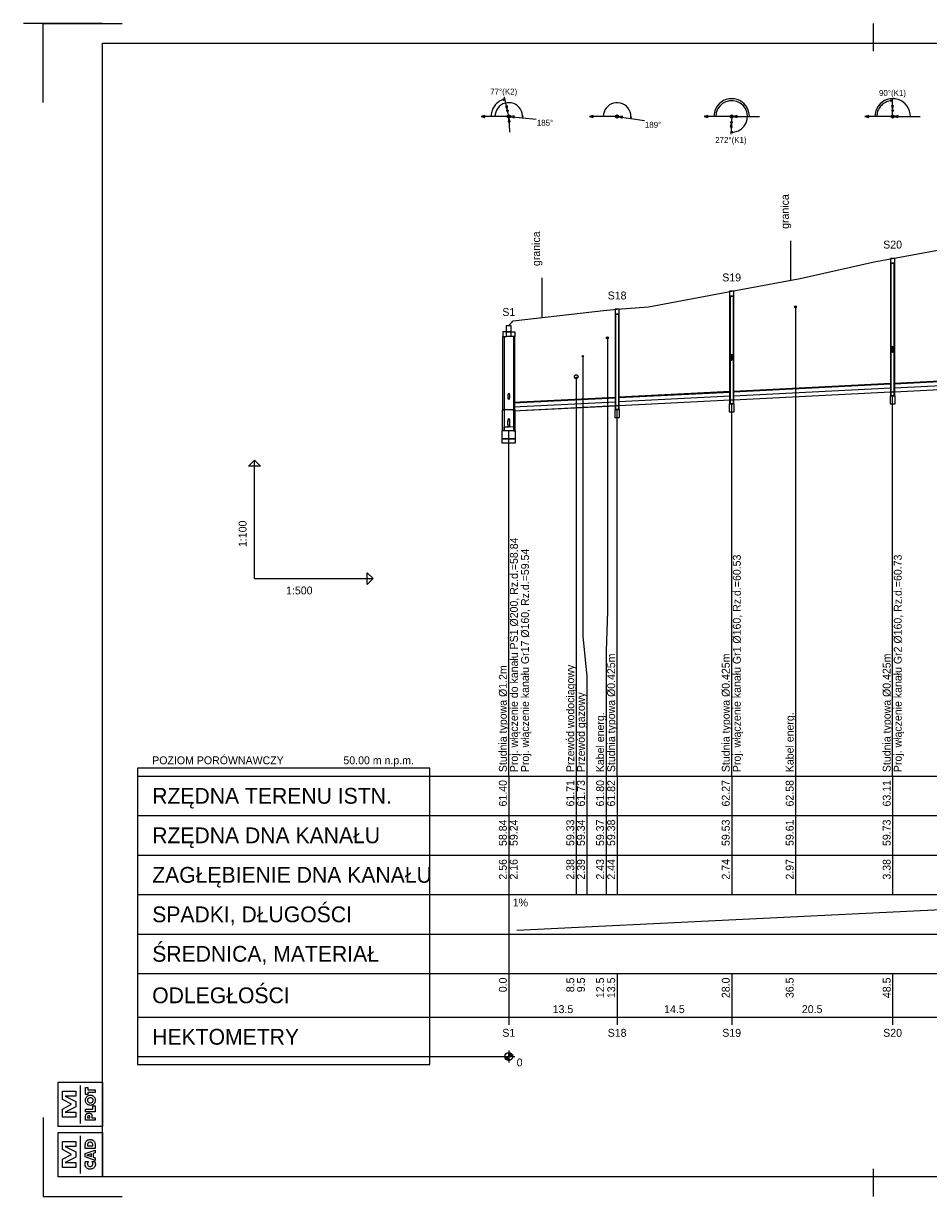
# Model space of a CAD drawing. Header units: metres. Extents: x 2733 to 3788, y -1659 to 878.
# Tile 16 of 23: x 2748 to 2977, y 180 to 477. Entities that reach past the tile are written whole.
import ezdxf
from ezdxf.enums import TextEntityAlignment as Align

# ---------------------------------------------------------------- set-up
doc = ezdxf.new("R2010")
doc.units = ezdxf.units.M
doc.header["$LTSCALE"] = 0.2
doc.layers.get('0').update_dxf_attribs({"color": 8, "linetype": 'CONTINUOUS'})
doc.layers.add('M_Ramki do druku', color=7, linetype='CONTINUOUS', lineweight=25)
doc.layers.add('M_Ramki rysunków', color=2, linetype='CONTINUOUS', lineweight=25)
for name, color, linetype in [('M_Ramki markery', 1, 'CONTINUOUS'), ('M_Ramki znaczniki', 6, 'CONTINUOUS'), ('SJ_10_Uzbr__nad', 7, 'CONTINUOUS'), ('SJ_14_Krawędzie', 7, 'CONTINUOUS'), ('SJ_15_Linie_tab', 7, 'CONTINUOUS'), ('SJ_16_Liczby', 7, 'CONTINUOUS'), ('SJ_19_Opis_Pz', 7, 'CONTINUOUS'), ('SJ_21_Opis_wl', 7, 'CONTINUOUS'), ('SJ_23_Opis_uzbr', 7, 'CONTINUOUS'), ('SJ_25_Linie_opi', 7, 'CONTINUOUS'), ('SJ_27_Wymiary', 7, 'CONTINUOUS'), ('SJ_2_Teren_istn', 3, 'CONTINUOUS'), ('SJ_5_Węzły', 7, 'CONTINUOUS'), ('SJ_8_KS_GRAWITA', 7, 'CONTINUOUS'), ('SJ_9_Uzbr__podz', 7, 'CONTINUOUS')]:
    doc.layers.add(name, color=color, linetype=linetype)
doc.styles.add('MCAD_TS', font='GENISO.SHX', dxfattribs={"width": 0.8, "oblique": 15})
doc.styles.add('OPISOWY', font='GOTHIC.TTF')

# ---------------------------------------------------------------- blocks, each defined once
blk = doc.blocks.new('mcadram')
at = {"color": 0, "linetype": 'ByBlock'}
for points in [[(-11.21, 0), (-11.21, 11.21), (0, 11.21), (0, 0)], [(-6.78, 2.37), (-10.13, 2.37), (-10.13, 4.43), (-7.84, 5.67), (-10.13, 6.89), (-10.13, 8.96), (-6.78, 8.96), (-6.78, 7.68), (-9.42, 7.68), (-6.78, 6.32), (-6.78, 5), (-9.42, 3.65), (-6.78, 3.65)], [(-1.88, 7.19), (-4.38, 7.19), (-4.38, 7.71), (-4.37, 8.06), (-4.35, 8.34), (-4.32, 8.53), (-4.28, 8.69), (-4.22, 8.83), (-4.14, 8.96), (-4.02, 9.1), (-3.88, 9.22), (-3.72, 9.32), (-3.54, 9.39), (-3.34, 9.43), (-3.13, 9.44), (-2.91, 9.43), (-2.72, 9.39), (-2.54, 9.32), (-2.38, 9.22), (-2.23, 9.1), (-2.11, 8.96), (-2.04, 8.83), (-1.98, 8.7), (-1.93, 8.55), (-1.9, 8.36), (-1.89, 8.12), (-1.88, 7.83), (-1.88, 7.71)], [(-1.88, 4.16), (-4.38, 5.02), (-4.38, 5.87), (-1.88, 6.73), (-1.88, 6.06), (-2.33, 5.93), (-2.33, 4.96), (-1.88, 4.83)], [(-2.44, 7.87), (-2.44, 7.98), (-2.46, 8.22), (-2.51, 8.42), (-2.6, 8.57), (-2.74, 8.67), (-2.91, 8.73), (-3.13, 8.75), (-3.34, 8.73), (-3.52, 8.67), (-3.65, 8.56), (-3.74, 8.42), (-3.8, 8.22), (-3.82, 7.98), (-3.82, 7.86)], [(-4.28, 3.85), (-3.53, 3.85), (-3.63, 3.75), (-3.7, 3.66), (-3.76, 3.57), (-3.8, 3.47), (-3.83, 3.37), (-3.83, 3.27), (-3.81, 3.09), (-3.75, 2.93), (-3.63, 2.8), (-3.49, 2.7), (-3.31, 2.64), (-3.11, 2.62), (-2.92, 2.64), (-2.76, 2.7), (-2.61, 2.8), (-2.5, 2.94), (-2.44, 3.09), (-2.42, 3.27), (-2.42, 3.38), (-2.45, 3.47), (-2.49, 3.57), (-2.55, 3.66), (-2.62, 3.76), (-2.72, 3.85), (-1.97, 3.85), (-1.92, 3.74), (-1.89, 3.63), (-1.85, 3.53), (-1.83, 3.42), (-1.82, 3.31), (-1.82, 3.2), (-1.82, 3.07), (-1.84, 2.94), (-1.86, 2.82), (-1.9, 2.71), (-1.95, 2.61), (-2.01, 2.51), (-2.15, 2.33), (-2.3, 2.19), (-2.48, 2.08), (-2.68, 2), (-2.89, 1.95), (-3.12, 1.93), (-3.31, 1.94), (-3.48, 1.97), (-3.65, 2.03), (-3.8, 2.1), (-3.94, 2.19), (-4.07, 2.31), (-4.18, 2.43), (-4.27, 2.56), (-4.34, 2.71), (-4.39, 2.86), (-4.42, 3.03), (-4.43, 3.2), (-4.43, 3.31), (-4.42, 3.42), (-4.4, 3.53), (-4.37, 3.63), (-4.33, 3.74)], [(-2.81, 5.11), (-2.81, 5.79), (-3.64, 5.53), (-3.67, 5.52), (-3.71, 5.51), (-3.76, 5.5), (-3.82, 5.49), (-3.89, 5.47), (-3.97, 5.45), (-3.91, 5.43), (-3.85, 5.42), (-3.8, 5.4), (-3.74, 5.39), (-3.69, 5.38), (-3.64, 5.36)]]:
    blk.add_lwpolyline(points, close=True, dxfattribs=at)
blk.add_lwpolyline([(-5.6, 0.82), (-5.6, 10.39)], dxfattribs=at)
blk = doc.blocks.new('mplotram')
at = {"color": 0, "linetype": 'ByBlock', "lineweight": -2}
for points in [[(-11.21, 0), (-11.21, 11.21), (0, 11.21), (0, 0)], [(-6.78, 2.37), (-10.13, 2.37), (-10.13, 4.43), (-7.84, 5.67), (-10.13, 6.89), (-10.13, 8.96), (-6.78, 8.96), (-6.78, 7.68), (-9.42, 7.68), (-6.78, 6.32), (-6.78, 5), (-9.42, 3.65), (-6.78, 3.65)], [(-1.88, 8.66), (-3.72, 8.66), (-3.72, 8.12), (-4.29, 8.12), (-4.29, 9.86), (-3.72, 9.86), (-3.72, 9.32), (-1.88, 9.32)], [(-3.08, 7.96), (-2.91, 7.95), (-2.75, 7.92), (-2.59, 7.87), (-2.45, 7.79), (-2.31, 7.7), (-2.19, 7.59), (-2.08, 7.46), (-1.99, 7.32), (-1.91, 7.17), (-1.86, 7.01), (-1.83, 6.84), (-1.82, 6.67), (-1.83, 6.5), (-1.86, 6.34), (-1.91, 6.18), (-1.99, 6.02), (-2.08, 5.89), (-2.19, 5.76), (-2.31, 5.65), (-2.45, 5.55), (-2.6, 5.48), (-2.75, 5.42), (-2.91, 5.39), (-3.08, 5.38), (-3.25, 5.39), (-3.41, 5.42), (-3.57, 5.48), (-3.72, 5.55), (-3.85, 5.65), (-3.98, 5.76), (-4.09, 5.89), (-4.18, 6.02), (-4.25, 6.18), (-4.31, 6.34), (-4.34, 6.5), (-4.35, 6.67), (-4.34, 6.84), (-4.31, 7.01), (-4.25, 7.17), (-4.18, 7.32), (-4.09, 7.46), (-3.98, 7.59), (-3.85, 7.7), (-3.72, 7.79), (-3.57, 7.87), (-3.41, 7.92), (-3.25, 7.95)], [(-2.37, 6.67), (-2.4, 6.84), (-2.46, 7), (-2.57, 7.12), (-2.72, 7.22), (-2.89, 7.28), (-3.08, 7.3), (-3.27, 7.28), (-3.44, 7.22), (-3.59, 7.12), (-3.7, 6.99), (-3.77, 6.84), (-3.79, 6.67), (-3.77, 6.5), (-3.7, 6.35), (-3.59, 6.22), (-3.44, 6.12), (-3.27, 6.06), (-3.08, 6.04), (-2.89, 6.06), (-2.72, 6.12), (-2.57, 6.22), (-2.46, 6.35), (-2.39, 6.5)], [(-1.88, 3.74), (-4.29, 3.74), (-4.29, 4.4), (-2.44, 4.4), (-2.44, 5.22), (-1.88, 5.22)], [(-1.88, 2.22), (-1.88, 1.6), (-4.29, 1.6), (-4.29, 2.29), (-4.29, 2.53), (-4.28, 2.72), (-4.26, 2.86), (-4.22, 2.96), (-4.18, 3.05), (-4.12, 3.14), (-4.04, 3.22), (-3.95, 3.29), (-3.84, 3.34), (-3.73, 3.38), (-3.61, 3.4), (-3.47, 3.41), (-3.34, 3.4), (-3.21, 3.38), (-3.09, 3.34), (-2.99, 3.29), (-2.9, 3.22), (-2.82, 3.14), (-2.78, 3.06), (-2.74, 2.98), (-2.71, 2.89), (-2.69, 2.78), (-2.68, 2.64), (-2.68, 2.45), (-2.68, 2.34), (-2.68, 2.22)], [(-3.21, 2.22), (-3.21, 2.34), (-3.21, 2.49), (-3.24, 2.6), (-3.27, 2.68), (-3.33, 2.73), (-3.4, 2.76), (-3.49, 2.77), (-3.59, 2.76), (-3.66, 2.73), (-3.71, 2.68), (-3.75, 2.6), (-3.77, 2.49), (-3.77, 2.35), (-3.77, 2.22)]]:
    blk.add_lwpolyline(points, close=True, dxfattribs=at)
blk.add_lwpolyline([(-5.6, 0.82), (-5.6, 10.39)], dxfattribs=at)
blk = doc.blocks.new('mcad_logo_ram')
at = {"layer": 'M_Ramki rysunków', "color": 0, "linetype": 'ByBlock', "lineweight": -2, "rotation": 270}
for name, p in [('mcadram', (0, 0)), ('mplotram', (12.71, 0))]:
    blk.add_blockref(name, p, dxfattribs=at)
blk = doc.blocks.new('Znacznik_narozny_v2')
at = {"layer": 'M_Ramki znaczniki'}
blk.add_lwpolyline([(0, -20), (0, 0), (20, 0)], dxfattribs=at)
blk = doc.blocks.new('znacznik297')
at = {"lineweight": -2}
blk.add_line((0, 0), (-20, 0), dxfattribs=at)
at = {"layer": 'M_Ramki markery'}
blk.add_line((0, 0), (2, 0), dxfattribs=at)
blk = doc.blocks.new('*U66')
at = {"layer": 'M_Ramki do druku'}
for p, q in [((210, 297), (210, 292)), ((210, 5), (210, 0))]:
    blk.add_line(p, q, dxfattribs=at)
at = {"layer": 'M_Ramki markery'}
for p, q in [((210, 292), (210, 290)), ((210, 7), (210, 5))]:
    blk.add_line(p, q, dxfattribs=at)
at = {"layer": 'M_Ramki rysunków', "color": 0, "linetype": 'ByBlock', "lineweight": -2}
blk.add_lwpolyline([(15, 5), (15, 292), (945, 292), (945, 5)], close=True, dxfattribs=at)
blk.add_blockref('znacznik297', (15, 297))
at = {"layer": 'M_Ramki rysunków', "color": 0, "linetype": 'ByBlock', "lineweight": -2, "rotation": 90}
blk.add_blockref('mcad_logo_ram', (15, 5), dxfattribs=at)
at = {"layer": 'M_Ramki znaczniki'}
blk.add_blockref('Znacznik_narozny_v2', (0, 297), dxfattribs=at)
at = {"layer": 'M_Ramki znaczniki', "xscale": -1, "rotation": 180}
blk.add_blockref('Znacznik_narozny_v2', (0, 0), dxfattribs=at)
at = {"layer": 'M_Ramki do druku', "style": 'MCAD_TS', "width": 0.8}
for tag, p in [('KOMENTARZ', (6.54, 30.57)), ('RYSUNEK', (10.28, 30.57)), ('DATA', (14.02, 30.57))]:
    blk.add_attdef(tag, p, '', height=2, rotation=90, dxfattribs=at)

msp = doc.modelspace()

# ---------------------------------------------------------------- linework, layer by layer
at = {"layer": 'SJ_10_Uzbr__nad'}
for p, q in [((2942.6, 412.49), (2942.6, 422.49)), ((2879.65, 403.08), (2879.65, 413.08))]:
    msp.add_line(p, q, dxfattribs=at)
at = {"layer": 'SJ_14_Krawędzie'}
for p, q in [((2968.78, 385.26), (3006.71, 387.16)), ((2899.08, 381.77), (2927.22, 383.18)), ((2928.07, 383.22), (2967.93, 385.22)), ((2872.44, 380.44), (2898.23, 381.73))]:
    msp.add_line(p, q, dxfattribs=at)
at = {"layer": 'SJ_15_Linie_tab'}
for p, q in [((2806.89, 336.94), (2806.89, 366.94)), ((2806.89, 336.94), (2836.89, 336.94)), ((2777.32, 286.94), (2871.24, 286.94)), ((2871.24, 286.94), (3586.71, 286.94)), ((2871.24, 286.94), (2871.24, 256.94)), ((2871.24, 286.94), (2871.24, 225.94)), ((2888.3, 286.94), (2888.3, 276.94)), ((2891, 286.94), (2891, 276.94)), ((2895.85, 286.94), (2895.85, 276.94)), ((2898.65, 286.94), (2898.65, 256.94)), ((2927.64, 286.94), (2927.64, 256.94)), ((2943.82, 286.94), (2943.82, 276.94)), ((2968.36, 286.94), (2968.36, 256.94)), ((2777.32, 276.94), (2871.24, 276.94)), ((2871.24, 276.94), (3586.71, 276.94)), ((2888.3, 276.94), (2888.3, 266.94)), ((2891, 276.94), (2891, 266.94)), ((2895.85, 276.94), (2895.85, 266.94)), ((2943.82, 276.94), (2943.82, 266.94)), ((2777.32, 266.94), (2871.24, 266.94)), ((2871.24, 266.94), (3586.71, 266.94)), ((2888.3, 266.94), (2888.3, 256.94)), ((2891, 266.94), (2891, 256.94)), ((2895.85, 266.94), (2895.85, 256.94)), ((2943.82, 266.94), (2943.82, 256.94)), ((2777.32, 256.94), (2871.24, 256.94)), ((2871.24, 256.94), (3586.71, 256.94)), ((2871.24, 256.94), (2871.24, 246.94)), ((2873.24, 247.94), (3036.68, 255.94)), ((2777.32, 246.94), (2871.24, 246.94)), ((2871.24, 246.94), (3586.71, 246.94)), ((2777.32, 236.94), (2871.24, 236.94)), ((2871.24, 236.94), (3586.71, 236.94)), ((2871.24, 236.94), (2871.24, 223.94)), ((2898.65, 236.94), (2898.65, 223.94)), ((2927.64, 236.94), (2927.64, 223.94)), ((2968.36, 236.94), (2968.36, 223.94)), ((2777.32, 225.94), (2871.24, 225.94)), ((2871.24, 225.94), (3586.71, 225.94)), ((2777.32, 215.94), (2871.24, 215.94))]:
    msp.add_line(p, q, dxfattribs=at)
for points in [[(2968.36, 286.94), (2968.36, 383.22)], [(2927.64, 286.94), (2927.64, 381.18)], [(2898.65, 286.94), (2898.65, 379.73)], [(2871.24, 286.94), (2871.24, 374.35)]]:
    msp.add_lwpolyline(points, dxfattribs=at)
for points in [[(2806.89, 366.94), (2808.39, 365.44), (2805.39, 365.44)], [(2836.89, 336.94), (2835.39, 335.44), (2835.39, 338.44)], [(2777.32, 213.94), (2851.24, 213.94), (2851.24, 288.94), (2777.32, 288.94)]]:
    msp.add_lwpolyline(points, close=True, dxfattribs=at)
at = {"layer": 'SJ_16_Liczby'}
for p, q in [((2870.81, 215.04), (2871.68, 216.84)), ((2870.87, 215.02), (2871.62, 216.87)), ((2870.93, 214.99), (2871.55, 216.89)), ((2871, 214.97), (2871.49, 216.91)), ((2871.07, 214.96), (2871.42, 216.93)), ((2871.14, 214.95), (2871.35, 216.94)), ((2871.21, 214.94), (2871.28, 216.94)), ((2871.24, 217.44), (2871.24, 214.44)), ((2869.74, 215.94), (2872.74, 215.94)), ((2870.25, 215.8), (2872.23, 216.08)), ((2870.25, 215.87), (2872.24, 216.01)), ((2870.27, 215.74), (2872.22, 216.15)), ((2870.28, 215.67), (2872.21, 216.22)), ((2870.3, 215.6), (2872.18, 216.29)), ((2870.33, 215.54), (2872.16, 216.35)), ((2870.36, 215.47), (2872.13, 216.41)), ((2870.4, 215.41), (2872.09, 216.47)), ((2870.43, 215.36), (2872.05, 216.53)), ((2870.48, 215.3), (2872.01, 216.59)), ((2870.52, 215.25), (2871.96, 216.64)), ((2870.57, 215.2), (2871.91, 216.69)), ((2870.63, 215.16), (2871.86, 216.73)), ((2870.68, 215.11), (2871.8, 216.77)), ((2870.74, 215.08), (2871.74, 216.81))]:
    msp.add_line(p, q, dxfattribs=at)
msp.add_circle((2871.24, 215.94), 1, dxfattribs=at)
at = {"layer": 'SJ_21_Opis_wl'}
for centre, major_axis in [((2968.36, 394.97), (0, -0.8)), ((2968.36, 394.97), (0, -0.727)), ((2927.64, 392.93), (0, -0.8)), ((2927.64, 392.93), (0, -0.727)), ((2871.24, 383.11), (0, -0.8)), ((2871.24, 383.11), (0, -0.727)), ((2871.24, 376.38), (0, -1.1)), ((2871.24, 376.38), (0, -1))]:
    msp.add_ellipse(centre, major_axis=major_axis, ratio=0.2, dxfattribs=at)
at = {"layer": 'SJ_25_Linie_opi'}
for p, q in [((2943.82, 405.72), (2943.82, 286.94)), ((2888.3, 388.06), (2888.3, 286.94))]:
    msp.add_line(p, q, dxfattribs=at)
for points in [[(2896.18, 397.92), (2896.18, 328.62), (2895.85, 318.62), (2895.85, 286.94)], [(2889.97, 393.25), (2889.97, 322.26), (2891, 312.26), (2891, 286.94)]]:
    msp.add_lwpolyline(points, dxfattribs=at)
at = {"layer": 'SJ_27_Wymiary'}
for p, q in [((2871.24, 453.94), (2870.12, 458.81)), ((2968.36, 453.94), (2968.33, 458.44)), ((2871.24, 453.94), (2864.24, 453.94)), ((2871.24, 453.94), (2871.43, 449.95)), ((2871.24, 453.94), (2878.21, 453.3)), ((2898.65, 453.94), (2891.65, 453.94)), ((2898.65, 453.94), (2905.57, 452.9)), ((2927.64, 453.94), (2920.64, 453.94)), ((2927.64, 453.94), (2927.46, 449.45)), ((2927.64, 453.94), (2934.64, 453.91)), ((2968.36, 453.94), (2961.36, 453.94)), ((2968.36, 453.94), (2975.36, 453.92))]:
    msp.add_line(p, q, dxfattribs=at)
for points in [[(2870.23, 458.33), (2869.94, 458.25), (2869.65, 458.15), (2869.37, 458.04), (2869.1, 457.9), (2868.84, 457.75), (2868.59, 457.58), (2868.35, 457.39), (2868.13, 457.19), (2867.92, 456.97), (2867.72, 456.74), (2867.54, 456.5), (2867.38, 456.25), (2867.23, 455.98), (2867.1, 455.71), (2867, 455.43), (2866.91, 455.14), (2866.83, 454.84), (2866.78, 454.55), (2866.75, 454.25), (2866.74, 453.94)], [(2874.73, 453.62), (2874.74, 454.19), (2874.65, 454.75), (2874.48, 455.28), (2874.22, 455.79), (2873.88, 456.24), (2873.48, 456.64), (2873.02, 456.96), (2872.51, 457.21), (2871.96, 457.37), (2871.4, 457.44), (2870.84, 457.42), (2870.29, 457.31), (2869.76, 457.11), (2869.27, 456.83), (2868.83, 456.47), (2868.45, 456.05), (2868.15, 455.57), (2867.93, 455.06), (2867.79, 454.51), (2867.74, 453.94)], [(2902.11, 453.42), (2902.15, 454), (2902.09, 454.57), (2901.95, 455.13), (2901.71, 455.65), (2901.39, 456.13), (2900.99, 456.55), (2900.53, 456.89), (2900.03, 457.16), (2899.48, 457.34), (2898.91, 457.43), (2898.34, 457.43), (2897.77, 457.33), (2897.23, 457.14), (2896.72, 456.86), (2896.27, 456.51), (2895.88, 456.08), (2895.57, 455.6), (2895.34, 455.07), (2895.2, 454.52), (2895.15, 453.94)], [(2932.14, 453.92), (2932.09, 454.63), (2931.93, 455.32), (2931.66, 455.97), (2931.29, 456.58), (2930.83, 457.12), (2930.3, 457.58), (2929.69, 457.95), (2929.04, 458.22), (2928.35, 458.39), (2927.65, 458.44), (2926.94, 458.39), (2926.26, 458.23), (2925.6, 457.96), (2925, 457.59), (2924.46, 457.13), (2924, 456.59), (2923.63, 455.99), (2923.36, 455.34), (2923.2, 454.65), (2923.14, 453.94)], [(2927.48, 449.95), (2928.43, 450.02), (2929.33, 450.32), (2930.13, 450.82), (2930.8, 451.49), (2931.29, 452.3), (2931.57, 453.21), (2931.63, 454.15), (2931.47, 455.09), (2931.1, 455.96), (2930.52, 456.71), (2929.79, 457.32), (2928.94, 457.73), (2928.01, 457.93), (2927.06, 457.9), (2926.15, 457.65), (2925.31, 457.2), (2924.61, 456.56), (2924.08, 455.77), (2923.75, 454.88), (2923.64, 453.94)], [(2972.86, 453.93), (2972.81, 454.63), (2972.64, 455.32), (2972.37, 455.97), (2972.01, 456.58), (2971.55, 457.12), (2971.01, 457.58), (2970.41, 457.95), (2969.76, 458.22), (2969.07, 458.39), (2968.37, 458.44), (2967.66, 458.39), (2966.97, 458.22), (2966.32, 457.96), (2965.72, 457.59), (2965.18, 457.13), (2964.72, 456.59), (2964.35, 455.99), (2964.08, 455.34), (2963.91, 454.65), (2963.86, 453.94)], [(2968.33, 457.94), (2968.02, 457.93), (2967.71, 457.89), (2967.4, 457.83), (2967.1, 457.74), (2966.81, 457.63), (2966.53, 457.5), (2966.25, 457.35), (2966, 457.17), (2965.75, 456.98), (2965.52, 456.76), (2965.31, 456.53), (2965.12, 456.29), (2964.94, 456.03), (2964.79, 455.75), (2964.66, 455.47), (2964.55, 455.17), (2964.47, 454.87), (2964.41, 454.57), (2964.37, 454.26), (2964.36, 453.94)]]:
    msp.add_lwpolyline(points, dxfattribs=at)
for points in [[(2870.23, 458.33), (2869.73, 458.34), (2869.79, 458.09)], [(2968.33, 457.94), (2967.85, 458.07), (2967.85, 457.81)], [(2870.86, 455.6), (2870.9, 456.6), (2870.39, 456.48)], [(2968.35, 455.64), (2968.6, 456.61), (2968.08, 456.61)], [(2864.24, 453.94), (2865.21, 453.68), (2865.21, 454.2)], [(2871.26, 453.54), (2871.05, 452.57), (2871.57, 452.59)], [(2871.64, 453.91), (2872.58, 453.56), (2872.63, 454.08)], [(2874.73, 453.62), (2874.9, 454.09), (2874.64, 454.12)], [(2891.65, 453.94), (2892.62, 453.68), (2892.62, 454.2)], [(2899.05, 453.88), (2899.96, 453.48), (2900.04, 454)], [(2902.11, 453.42), (2902.31, 453.88), (2902.06, 453.92)], [(2920.64, 453.94), (2921.61, 453.68), (2921.61, 454.2)], [(2927.57, 452.24), (2927.28, 451.29), (2927.79, 451.27)], [(2928.04, 453.94), (2929.01, 453.68), (2929.01, 454.2)], [(2961.36, 453.94), (2962.32, 453.68), (2962.32, 454.2)], [(2968.76, 453.94), (2969.72, 453.68), (2969.73, 454.2)], [(2927.48, 449.95), (2927.96, 449.8), (2927.97, 450.06)]]:
    msp.add_lwpolyline(points, close=True, dxfattribs=at)
for centre, radius in [((2870.91, 455.4), 0.2), ((2968.35, 455.44), 0.2), ((2871.24, 453.94), 0.4), ((2898.65, 453.94), 0.4), ((2927.64, 453.94), 0.4), ((2927.58, 452.44), 0.2), ((2968.36, 453.94), 0.4)]:
    msp.add_circle(centre, radius, dxfattribs=at)
at = {"layer": 'SJ_2_Teren_istn'}
msp.add_lwpolyline([(2871.24, 400.94), (2872.32, 402.24), (2895.18, 404.84), (2898.65, 405.12), (2906.59, 405.74), (2927.64, 409.69), (2945, 412.94), (2963.66, 417.14), (2968.36, 418.01), (2993.07, 422.54)], dxfattribs=at)
at = {"layer": 'SJ_5_Węzły'}
for p, q in [((2871.84, 399.44), (2870.64, 399.44)), ((2871.84, 398.24), (2870.64, 398.24)), ((2872.56, 379.64), (2869.92, 379.64))]:
    msp.add_line(p, q, dxfattribs=at)
for points in [[(2967.83, 416.81), (2968.89, 416.81), (2968.89, 418.01), (2967.83, 418.01)], [(2967.83, 383.22), (2968.89, 383.22), (2968.89, 416.81), (2967.83, 416.81)], [(2967.93, 383.22), (2968.78, 383.22), (2968.78, 416.81), (2967.93, 416.81)], [(2927.11, 408.49), (2928.17, 408.49), (2928.17, 409.69), (2927.11, 409.69)], [(2927.11, 381.18), (2928.17, 381.18), (2928.17, 408.49), (2927.11, 408.49)], [(2927.22, 381.18), (2928.07, 381.18), (2928.07, 408.49), (2927.22, 408.49)], [(2898.12, 403.92), (2899.18, 403.92), (2899.18, 405.12), (2898.12, 405.12)], [(2898.12, 379.73), (2899.18, 379.73), (2899.18, 403.92), (2898.12, 403.92)], [(2898.23, 379.73), (2899.08, 379.73), (2899.08, 403.92), (2898.23, 403.92)], [(2870.64, 399.44), (2869.74, 399.44), (2869.74, 398.24), (2870.64, 398.24)], [(2870.04, 379.64), (2869.74, 379.64), (2869.74, 398.24), (2870.04, 398.24)], [(2870.62, 399.44), (2871.87, 399.44), (2871.87, 400.94), (2870.62, 400.94)], [(2871.84, 399.44), (2872.74, 399.44), (2872.74, 398.24), (2871.84, 398.24)], [(2872.44, 379.64), (2872.74, 379.64), (2872.74, 398.24), (2872.44, 398.24)], [(2967.75, 381.22), (2968.97, 381.22), (2968.97, 383.22), (2967.75, 383.22)], [(2968.36, 383.22), (2967.93, 383.22), (2967.93, 384.22), (2968.36, 384.24), (2968.78, 384.26), (2968.78, 383.22)], [(2898.65, 379.73), (2898.23, 379.73), (2898.23, 380.73), (2898.65, 380.75), (2899.08, 380.77), (2899.08, 379.73)], [(2927.03, 379.18), (2928.25, 379.18), (2928.25, 381.18), (2927.03, 381.18)], [(2927.64, 381.18), (2927.22, 381.18), (2927.22, 382.18), (2927.64, 382.2), (2928.07, 382.22), (2928.07, 381.18)], [(2870.04, 374.35), (2869.66, 374.35), (2869.66, 379.64), (2870.04, 379.64)], [(2872.44, 374.35), (2872.83, 374.35), (2872.83, 379.64), (2872.44, 379.64)], [(2898.04, 377.73), (2899.26, 377.73), (2899.26, 379.73), (2898.04, 379.73)], [(2869.52, 372.35), (2872.97, 372.35), (2872.97, 374.35), (2869.52, 374.35)], [(2871.24, 374.35), (2870.04, 374.35), (2870.04, 375.38), (2871.24, 375.38), (2872.44, 375.44), (2872.44, 374.35)], [(2869.52, 371.35), (2872.97, 371.35), (2872.97, 372.35), (2869.52, 372.35)]]:
    msp.add_lwpolyline(points, close=True, dxfattribs=at)
at = {"layer": 'SJ_8_KS_GRAWITA'}
for points in [[(2928.07, 384.22), (2967.93, 386.22), (2967.93, 386.32), (2928.07, 384.32)], [(2968.78, 386.26), (3006.71, 388.16), (3006.71, 388.26), (2968.78, 386.36)], [(2968.78, 384.26), (3006.71, 386.16), (3006.71, 386.06), (2968.78, 384.16)], [(2899.08, 382.77), (2927.22, 384.18), (2927.22, 384.28), (2899.08, 382.87)], [(2928.07, 382.22), (2967.93, 384.22), (2967.93, 384.12), (2928.07, 382.12)], [(2872.44, 381.44), (2898.23, 382.73), (2898.23, 382.83), (2872.44, 381.54)], [(2872.44, 379.44), (2898.23, 380.73), (2898.23, 380.63), (2872.44, 379.34)], [(2899.08, 380.77), (2927.22, 382.18), (2927.22, 382.08), (2899.08, 380.67)]]:
    msp.add_lwpolyline(points, close=True, dxfattribs=at)
at = {"layer": 'SJ_9_Uzbr__podz'}
for centre, radius in [((2943.82, 405.72), 0.25), ((2896.18, 397.92), 0.25), ((2889.97, 393.25), 0.168), ((2889.97, 393.25), 0.16), ((2888.3, 388.06), 0.472), ((2888.3, 388.06), 0.45)]:
    msp.add_circle(centre, radius, dxfattribs=at)

# ---------------------------------------------------------------- block references
at = {"layer": 'M_Ramki do druku'}
msp.add_blockref('*U66', (2753.45, 180.49), dxfattribs=at)

# ---------------------------------------------------------------- texts
at = {"layer": 'SJ_15_Linie_tab', "style": 'OPISOWY'}
for s, height, p in [('POZIOM PORÓWNAWCZY', 2, (2781.02, 289.94)), ('RZĘDNA TERENU ISTN.', 4, (2781.02, 279.94)), ('RZĘDNA DNA KANAŁU', 4, (2781.02, 269.94)), ('ZAGŁĘBIENIE DNA KANAŁU', 4, (2781.02, 259.94)), ('SPADKI, DŁUGOŚCI', 4, (2781.02, 249.94)), ('ŚREDNICA, MATERIAŁ', 4, (2781.02, 239.94)), ('ODLEGŁOŚCI', 4, (2781.02, 229.44)), ('HEKTOMETRY', 4, (2781.02, 218.94))]:
    msp.add_text(s, height=height, dxfattribs=at).set_placement(p)
msp.add_text('50.00 m n.p.m.', height=2, dxfattribs=at).set_placement((2847.24, 289.94), align=Align.RIGHT)
at = {"layer": 'SJ_16_Liczby', "style": 'OPISOWY'}
for s, height, p in [('77%%D(K2)', 1.5, (2869.96, 459.5)), ('90%%D(K1)', 1.5, (2968.33, 459.14)), ('185%%D', 1.5, (2880.41, 451.6)), ('189%%D', 1.5, (2907.75, 451.08)), ('272%%D(K1)', 1.5, (2927.43, 447.25)), ('S20', 2, (2968.36, 420.51)), ('S19', 2, (2927.64, 412.19)), ('S18', 2, (2898.65, 407.62)), ('S1', 2, (2871.24, 403.44)), ('13.5', 2, (2884.95, 226.94)), ('14.5', 2, (2913.15, 226.94)), ('20.5', 2, (2948, 226.94)), ('S1', 2, (2871.24, 220.94)), ('S18', 2, (2898.65, 220.94)), ('S19', 2, (2927.64, 220.94)), ('S20', 2, (2968.36, 220.94))]:
    msp.add_text(s, height=height, dxfattribs=at).set_placement(p, align=Align.CENTER)
msp.add_text('1:100', height=2, rotation=90, dxfattribs=at).set_placement((2804.89, 344.94))
for s, p in [('1:500', (2814.89, 332.94)), ('1%', (2872.24, 253.94)), ('0', (2873.24, 213.44))]:
    msp.add_text(s, height=2, dxfattribs=at).set_placement(p)
for s, p in [('61.40', (2870.74, 285.94)), ('61.71', (2887.8, 285.94)), ('61.73', (2890.5, 285.94)), ('61.80', (2895.35, 285.94)), ('61.82', (2898.15, 285.94)), ('62.27', (2927.14, 285.94)), ('62.58', (2943.32, 285.94)), ('63.11', (2967.86, 285.94)), ('58.84', (2870.74, 275.94)), ('59.24', (2873.49, 275.94)), ('59.33', (2887.8, 275.94)), ('59.34', (2890.5, 275.94)), ('59.37', (2895.35, 275.94)), ('59.38', (2898.15, 275.94)), ('59.53', (2927.14, 275.94)), ('59.61', (2943.32, 275.94)), ('59.73', (2967.86, 275.94)), ('2.56', (2870.74, 265.94)), ('2.16', (2873.49, 265.94)), ('2.38', (2887.8, 265.94)), ('2.39', (2890.5, 265.94)), ('2.43', (2895.35, 265.94)), ('2.44', (2898.15, 265.94)), ('2.74', (2927.14, 265.94)), ('2.97', (2943.32, 265.94)), ('3.38', (2967.86, 265.94)), ('0.0', (2870.74, 235.94)), ('8.5', (2887.8, 235.94)), ('9.5', (2890.5, 235.94)), ('12.5', (2895.35, 235.94)), ('13.5', (2898.15, 235.94)), ('28.0', (2927.14, 235.94)), ('36.5', (2943.32, 235.94)), ('48.5', (2967.86, 235.94))]:
    msp.add_text(s, height=2, rotation=90, dxfattribs=at).set_placement(p, align=Align.RIGHT)
at = {"layer": 'SJ_19_Opis_Pz', "style": 'OPISOWY'}
for s, p in [('Studnia typowa %%C0.425m', (2898.15, 287.94)), ('Studnia typowa %%C0.425m', (2927.14, 287.94)), ('Studnia typowa %%C0.425m', (2967.86, 287.94)), ('Studnia typowa %%C1.2m', (2870.74, 287.94))]:
    msp.add_text(s, height=2, rotation=90, dxfattribs=at).set_placement(p)
at = {"layer": 'SJ_21_Opis_wl', "style": 'OPISOWY'}
for s, p in [('Proj. włączenie do kanału PŚ1 %%C200, Rz.d.=58.84', (2873.54, 287.94)), ('Proj. włączenie kanału Gr17 %%C160, Rz.d.=59.54', (2876.34, 287.94)), ('Proj. włączenie kanału Gr1 %%C160, Rz.d.=60.53', (2929.94, 287.94)), ('Proj. włączenie kanału Gr2 %%C160, Rz.d.=60.73', (2970.66, 287.94))]:
    msp.add_text(s, height=2, rotation=90, dxfattribs=at).set_placement(p)
at = {"layer": 'SJ_23_Opis_uzbr', "style": 'OPISOWY'}
for s, p in [('granica', (2942.1, 425.49)), ('granica', (2879.15, 416.08)), ('Przewód wodociągowy', (2887.8, 287.94)), ('Przewód gazowy', (2890.5, 287.94)), ('Kabel energ.', (2895.35, 287.94)), ('Kabel energ.', (2943.32, 287.94))]:
    msp.add_text(s, height=2, rotation=90, dxfattribs=at).set_placement(p)

doc.saveas('drawing.dxf')
